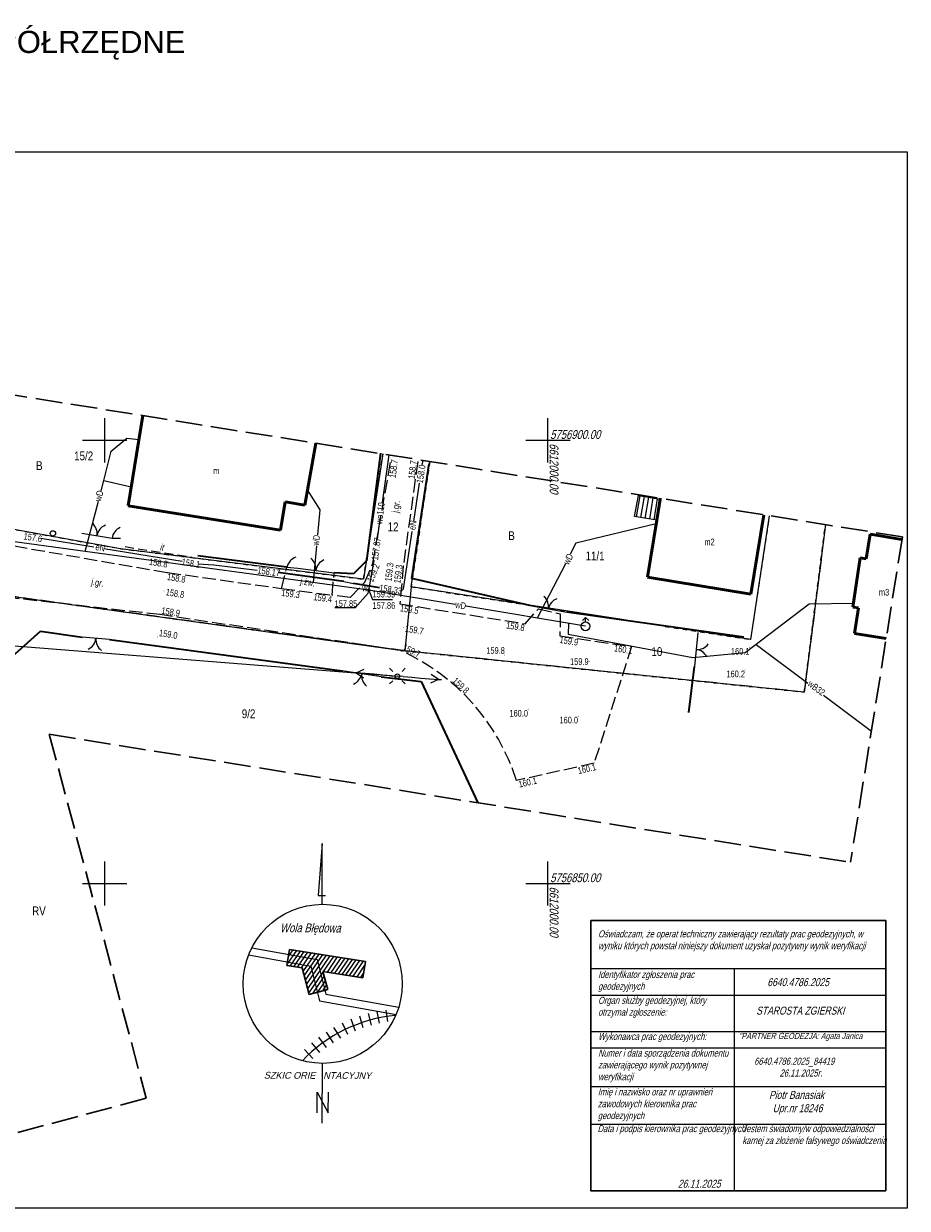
# Model space of a CAD drawing. Header units: metres. Extents: x 6611827 to 6612329, y 5756813 to 5756947.
# Tile 2 of 4: x 6611941 to 6612041, y 5756813 to 5756947. Entities that reach past the tile are written whole.
import ezdxf
from ezdxf.enums import TextEntityAlignment as Align

# ---------------------------------------------------------------- set-up
doc = ezdxf.new("R2010")
doc.units = ezdxf.units.M
for name, pattern in [('1', [0]), ('1.5_0.5', [2, 1.5, -0.5]), ('2 1', [3, 2, -1]), ('219-500', [0]), ('egkk-500', [2, 1.5, -0.5]), ('egug-500', [1, 0.5, -0.5]), ('pe04-500', [0]), ('PRZER3-1', [4, 3, -1])]:
    doc.linetypes.add(name, pattern=pattern)
for name, color, linetype in [('203-punkt graniczny', 7, 'Continuous'), ('209-oznaczenie konturu klasyfikacyjnego', 7, 'Continuous'), ('210-oznaczenie konturu użytku gruntowego', 7, 'Continuous'), ('211-numer działki ewidencyjnej', 7, 'Continuous'), ('217-kontur klasyfikacyjny', 7, 'Continuous'), ('218-kontur użytku gruntowego', 7, 'Continuous'), ('219-działka ewidencyjna', 7, 'Continuous'), ('312-budynek ewidencyjny', 7, 'Continuous'), ('312-oznaczenie budynku ewidencyjnego-Atr117', 7, 'Continuous'), ('352-schody', 7, 'Continuous'), ('905-Brama w ogrodzeniu', 7, 'Continuous'), ('J jezdnia (powierzchnia)', 7, '1.5_0.5'), ('J ZAKRES OPRACOWANIA', 7, 'Continuous'), ('jezdnia (powierzchnia)-Atr17', 7, 'Continuous'), ('KTOK - Brama', 7, 'Continuous'), ('KTOK - Furtka', 7, 'Continuous'), ('latarnia na słupie lub maszcie (punkt)', 7, 'Continuous'), ('OTZI - Inny obiekt zagospodarowania terenu', 7, 'Continuous'), ('przewód elektroenergetyczny (linia)', 7, 'Continuous'), ('przewód elektroenergetyczny (linia)-Atr1', 7, 'Continuous'), ('przewód elektroenergetyczny niskiego napięcia (linia)', 7, 'Continuous'), ('przewód elektroenergetyczny niskiego napięcia (linia) - symbol', 7, 'Continuous'), ('przewód wodociągowy (linia)', 7, 'Continuous'), ('przewód wodociągowy (linia)-Atr1', 7, 'Continuous'), ('punkt o określonej wysokości (sieć elektroenergetyczna)', 7, 'Continuous'), ('punkt o określonej wysokości (sieć elektroenergetyczna)-Atr3', 7, 'Continuous'), ('punkt o określonej wysokości (sieć wodociągowa)', 7, 'Continuous'), ('punkt o określonej wysokości (sieć wodociągowa)-Atr2', 7, 'Continuous'), ('punkt o określonej wysokości (sieć wodociągowa)-Atr3', 7, 'Continuous'), ('punkt wysokościowy sztuczny', 7, 'Continuous'), ('punkt wysokościowy sztuczny-Atr2', 7, 'Continuous'), ('rura ochronna - przewód elektroenergetyczny (linia)', 7, 'Continuous'), ('słup łączony (linia) - symbol', 7, 'Continuous'), ('zasuwa - siec wodociągowa (punkt)', 7, 'Continuous'), ('zasuwa - siec wodociągowa (punkt)-Atr17', 7, 'Continuous')]:
    doc.layers.add(name, color=color, linetype=linetype)
doc.layers.add('GSLOGS', color=7, linetype='KTOK05', lineweight=35)
doc.layers.add('Podzial_sekcyjny_krzyze', color=7, linetype='1', lineweight=18)
doc.layers.add('J ZAKRES WYDRUKU', color=2, linetype='Continuous', plot=False)
doc.styles.add('GEO-INFO', font='GEO-INFO.SHX', dxfattribs={"width": 0.8, "oblique": 15.000035})
doc.styles.add('GEOS_050', font='GEOS_050', dxfattribs={"oblique": 15, "height": 2.5})
doc.styles.get("Standard").update_dxf_attribs({"font": 'arial.ttf'})
doc.linetypes.add('KTOK05', pattern='A,3.75,[30,msgB.shx,S=0.64,R=0,X=0,Y=0],3.75', length=7.5)

# ---------------------------------------------------------------- blocks, each defined once
blk = doc.blocks.new('203')
at = {"linetype": 'Continuous', "lineweight": 0}
h = blk.add_hatch(color=0, dxfattribs=at)
edge = h.paths.add_edge_path()
edge.add_arc((0, 0), 0.045, 0, 360)
blk = doc.blocks.new('PW01')
at = {"linetype": 'Continuous', "lineweight": 13}
h = blk.add_hatch(color=0, dxfattribs=at)
edge = h.paths.add_edge_path()
edge.add_arc((0, 0), 0.045, 0, 360)
blk = doc.blocks.new('US25')
at = {"linetype": 'Continuous', "lineweight": 0}
h = blk.add_hatch(color=0, dxfattribs=at)
edge = h.paths.add_edge_path()
edge.add_arc((0, 0), 0.2, 0, 360)
blk = doc.blocks.new('905')
at = {"color": 0, "linetype": 'Continuous', "lineweight": 0}
for centre, start, end in [((-1.5, 0), 0, 60), ((1.5, 0), 120, 180)]:
    blk.add_arc(centre, 1.5, start, end, dxfattribs=at)
blk = doc.blocks.new('PW02')
at = {"linetype": 'Continuous', "lineweight": 13}
h = blk.add_hatch(color=0, dxfattribs=at)
edge = h.paths.add_edge_path()
edge.add_arc((0, 0), 0.045, 0, 360)
blk = doc.blocks.new('ktok04l')
at = {"color": 0, "linetype": 'Continuous', "lineweight": 18}
blk.add_arc((0, 3), 3, 210, 270, dxfattribs=at)
blk = doc.blocks.new('SM011')
at = {"color": 0, "linetype": 'Continuous', "lineweight": 13}
for p, q in [((-0.53, 0.531), (-0.883, 0.884)), ((0.531, 0.531), (0.884, 0.884)), ((-0.53, -0.53), (-0.883, -0.883)), ((0.531, -0.53), (0.884, -0.883))]:
    blk.add_line(p, q, dxfattribs=at)
blk = doc.blocks.new('SM05')
at = {"color": 0, "linetype": 'Continuous', "lineweight": 13}
blk.add_circle((0, 0), 0.25, dxfattribs=at)
blk = doc.blocks.new('PE04')
at = {"color": 0, "linetype": 'Continuous', "lineweight": 13}
for p, q in [((0.65, 0), (0, 0)), ((0.65, 0), (1.65, 0)), ((1.65, 0), (2.65, 0)), ((2.65, 0), (3.65, 0)), ((3.65, 0), (4.65, 0)), ((4.65, 0), (3.784, 0.5)), ((4.65, 0), (3.784, -0.5)), ((4.65, 0), (5, 0))]:
    blk.add_line(p, q, dxfattribs=at)
blk = doc.blocks.new('A$C08452310')
at = {"color": 7, "lineweight": 18}
for p, q in [((8.92, 31.55), (8.47, 25.68)), ((8.92, 25.68), (8.92, 31.55)), ((8.92, 24.65), (8.92, 31.55)), ((8.47, 25.68), (8.92, 25.68)), ((8.47, 25.68), (9.27, 25.68)), ((4.96, 17.88), (6.05, 19.46)), ((5.1, 18.77), (5.63, 19.53)), ((5.31, 17.7), (6.46, 19.4)), ((5.72, 17.63), (6.88, 19.33)), ((6.14, 17.57), (7.3, 19.26)), ((6.56, 17.5), (7.72, 19.2)), ((6.76, 17.1), (8.14, 19.13)), ((6.89, 16.61), (8.56, 19.06)), ((7.02, 16.13), (8.98, 19)), ((7.15, 15.64), (9.39, 18.93)), ((7.28, 15.15), (9.81, 18.86)), ((9.07, 17.1), (10.23, 18.8)), ((9.49, 17.03), (10.65, 18.73)), ((9.91, 16.97), (11.07, 18.66)), ((10.33, 16.9), (11.49, 18.6)), ((10.75, 16.83), (11.91, 18.53)), ((11.17, 16.76), (12.32, 18.46)), ((11.58, 16.7), (12.74, 18.39)), ((12, 16.63), (13.16, 18.33)), ((12.42, 16.56), (13.58, 18.26)), ((12.84, 16.5), (13.72, 17.79)), ((7.41, 14.66), (9.01, 17.01)), ((7.84, 14.61), (9.14, 16.52)), ((13.26, 16.43), (13.58, 16.91)), ((8.4, 14.76), (9.27, 16.03)), ((8.97, 14.91), (9.4, 15.54)), ((8.92, 0), (8.94, 6.73))]:
    blk.add_line(p, q, dxfattribs=at)
at = {"color": 7, "linetype": 'Continuous'}
for p, q in [((0.61, 18.96), (7.64, 17.69)), ((0.97, 19.77), (8.34, 18.44)), ((7.64, 17.69), (8.62, 13.8)), ((8.34, 18.44), (9.31, 14.55)), ((8.62, 13.8), (17.25, 12.24)), ((9.31, 14.55), (17.54, 13.06))]:
    blk.add_line(p, q, dxfattribs=at)
at = {"color": 7}
for p, q in [((13.55, 10.72), (13.16, 12.05)), ((14.47, 11.02), (14.13, 12.34)), ((15.39, 11.26), (15.13, 12.57)), ((16.33, 11.45), (16.13, 12.73)), ((11.01, 9.56), (10.24, 10.77)), ((11.82, 9.99), (11.2, 11.27)), ((12.67, 10.37), (12.18, 11.7)), ((9.4, 8.53), (8.53, 9.68)), ((10.18, 9.06), (9.38, 10.26)), ((7.85, 7.26), (6.9, 8.31)), ((8.65, 7.95), (7.73, 9.05))]:
    blk.add_line(p, q, dxfattribs=at)
at = {"color": 7, "lineweight": 18}
blk.add_lwpolyline([(8.33, 1.16), (8.34, 3.48), (9.6, 1.14), (9.61, 3.47)], dxfattribs=at)
blk.add_circle((8.97, 15.7), 8.97, dxfattribs=at)
at = {"color": 7}
blk.add_arc((18.67, -4.33), 16.52, 95.1118, 136.5478, dxfattribs=at)
at = {"layer": 'J ZAKRES OPRACOWANIA', "color": 7, "linetype": 'Continuous', "lineweight": 30}
for p, q in [((4.94, 17.76), (5.24, 19.59)), ((13.79, 18.23), (5.24, 19.59)), ((6.65, 17.49), (4.94, 17.76)), ((6.65, 17.49), (7.45, 14.51)), ((13.79, 18.23), (13.5, 16.39)), ((8.98, 17.11), (9.53, 15.06)), ((8.98, 17.11), (13.5, 16.39)), ((9.53, 15.06), (7.45, 14.51))]:
    blk.add_line(p, q, dxfattribs=at)
at = {"color": 7, "linetype": 'Continuous', "lineweight": 18, "style": 'GEO-INFO', "oblique": 15, "width": 0.8}
blk.add_text('Wola Błędowa', height=1, rotation=359.6215, dxfattribs=at).set_placement((4.16, 21.53))
at = {"color": 7, "lineweight": 18, "style": 'GEOS_050', "oblique": 15}
for s, p in [('SZKIC ORIE', (2.33, 5.01)), ('NTACYJNY', (9.02, 4.98))]:
    blk.add_text(s, height=0.766, rotation=359.7192, dxfattribs=at).set_placement(p)

msp = doc.modelspace()

# ---------------------------------------------------------------- linework, layer by layer
at = {"color": 5, "linetype": 'ByBlock', "lineweight": 18}
for p, q in [((6612004.23, 5756880.02), (6612003.88, 5756879.66)), ((6612004.23, 5756880.02), (6612004.59, 5756879.66)), ((6612004.23, 5756879.52), (6612004.23, 5756880.02))]:
    msp.add_line(p, q, dxfattribs=at)
at = {"color": 5, "linetype": 'ByBlock'}
for p, q in [((6612004.83, 5756840.4), (6612038.1, 5756840.4)), ((6612020.99, 5756840.4), (6612020.99, 5756815.33)), ((6612004.83, 5756837.4), (6612038.1, 5756837.4)), ((6612004.83, 5756833.32), (6612038.1, 5756833.32)), ((6612004.83, 5756831.45), (6612038.1, 5756831.45)), ((6612004.8, 5756827.08), (6612038.07, 5756827.08)), ((6612004.77, 5756822.84), (6612038.04, 5756822.84))]:
    msp.add_line(p, q, dxfattribs=at)
at = {"color": 5, "linetype": 'ByBlock', "lineweight": 30}
msp.add_lwpolyline([(6612004.83, 5756845.83), (6612038.1, 5756845.83), (6612038.1, 5756815.33), (6612004.83, 5756815.33)], close=True, dxfattribs=at)
msp.add_circle((6611944.16, 5756889.49), 0.3)
at = {"color": 5, "linetype": 'ByBlock', "lineweight": 18}
msp.add_ellipse((6612004.23, 5756879.02), major_axis=(0.354, 0.354), ratio=1, start_param=0.785398, end_param=7.068583, dxfattribs=at)
at = {"layer": '217-kontur klasyfikacyjny', "color": 92, "linetype": 'egkk-500', "lineweight": 18}
msp.add_lwpolyline([(6612031.3, 5756890.49), (6612028.91, 5756871.59)], dxfattribs=at)
at = {"layer": '217-kontur klasyfikacyjny', "color": 92, "linetype": 'egkk-500', "lineweight": 18, "flags": 128}
for points in [[(6611983.86, 5756876.25), (6611919.12, 5756885.22)], [(6612028.91, 5756871.59), (6611983.86, 5756876.25)]]:
    msp.add_lwpolyline(points, dxfattribs=at)
at = {"layer": '218-kontur użytku gruntowego', "color": 3, "linetype": 'egug-500', "lineweight": 18}
for points in [[(6611979.19, 5756884.33), (6611981.37, 5756898.46)], [(6611986.66, 5756897.62), (6611984.57, 5756883.46)], [(6612022.88, 5756877.51), (6612025, 5756891.49)], [(6612028.91, 5756871.59), (6612031.3, 5756890.49)]]:
    msp.add_lwpolyline(points, dxfattribs=at)
at = {"layer": '218-kontur użytku gruntowego', "color": 3, "linetype": 'egug-500', "lineweight": 18, "flags": 128}
for points in [[(6611933.12, 5756891.14), (6611951.76, 5756887.77)], [(6611951.76, 5756887.77), (6611979.19, 5756884.33)], [(6611919.12, 5756885.22), (6611983.86, 5756876.25)], [(6611984.57, 5756883.46), (6612022.88, 5756877.51)], [(6611983.86, 5756876.25), (6612028.91, 5756871.59)]]:
    msp.add_lwpolyline(points, dxfattribs=at)
at = {"layer": '219-działka ewidencyjna', "color": 7, "linetype": '219-500', "lineweight": 18}
for points in [[(6611981.37, 5756898.46), (6611979.19, 5756884.33)], [(6611984.57, 5756883.46), (6611986.66, 5756897.62)], [(6612022.88, 5756877.51), (6612025, 5756891.49)], [(6612031.3, 5756890.49), (6612028.91, 5756871.59)]]:
    msp.add_lwpolyline(points, dxfattribs=at)
at = {"layer": '219-działka ewidencyjna', "color": 7, "linetype": '219-500', "lineweight": 18, "flags": 128}
for points in [[(6611951.76, 5756887.77), (6611933.12, 5756891.14)], [(6611979.19, 5756884.33), (6611951.76, 5756887.77)], [(6611919.12, 5756885.22), (6611983.86, 5756876.25)], [(6611984.57, 5756883.46), (6611983.86, 5756876.25)], [(6612022.88, 5756877.51), (6611984.57, 5756883.46)], [(6612028.91, 5756871.59), (6611983.86, 5756876.25)]]:
    msp.add_lwpolyline(points, dxfattribs=at)
at = {"layer": '312-budynek ewidencyjny', "color": 7, "linetype": 'Continuous', "lineweight": 50}
for points in [[(6611954.29, 5756902.79), (6611952.63, 5756892.6)], [(6611972.57, 5756892.68), (6611973.81, 5756899.67)], [(6612012.68, 5756893.46), (6612012.66, 5756893.36)], [(6612022.88, 5756882.63), (6612024.34, 5756891.6)], [(6612039.93, 5756888.81), (6612036.33, 5756889.39)], [(6612034.56, 5756878.19), (6612038.14, 5756877.62)]]:
    msp.add_lwpolyline(points, dxfattribs=at)
at = {"layer": '312-budynek ewidencyjny', "color": 7, "linetype": 'Continuous', "lineweight": 50, "flags": 128}
for points in [[(6611952.63, 5756892.6), (6611969.83, 5756889.85)], [(6611969.83, 5756889.85), (6611970.37, 5756893.05)], [(6611970.37, 5756893.05), (6611972.57, 5756892.68)], [(6612012.66, 5756893.36), (6612012.27, 5756890.97)], [(6612012.27, 5756890.97), (6612011.21, 5756884.57)], [(6612036.33, 5756889.39), (6612035.89, 5756886.61)], [(6612035.21, 5756886.72), (6612034.38, 5756881.18)], [(6612035.89, 5756886.61), (6612035.21, 5756886.72)], [(6612011.21, 5756884.57), (6612022.88, 5756882.63)], [(6612034.38, 5756881.18), (6612035.02, 5756881.08)], [(6612035.02, 5756881.08), (6612034.56, 5756878.19)]]:
    msp.add_lwpolyline(points, dxfattribs=at)
at = {"layer": '352-schody', "color": 7, "linetype": 'Continuous', "lineweight": 18, "flags": 128}
msp.add_lwpolyline([(6612009.75, 5756891.39), (6612010.21, 5756893.76), (6612012.66, 5756893.36), (6612012.27, 5756890.97)], close=True, dxfattribs=at)
msp.add_lwpolyline([(6612009.75, 5756891.39), (6612010.21, 5756893.76), (6612012.66, 5756893.36), (6612012.27, 5756890.97)], close=True, dxfattribs=at)
for points in [[(6612010, 5756891.35), (6612010.39, 5756893.73)], [(6612010.49, 5756891.27), (6612010.88, 5756893.65)], [(6612010.98, 5756891.18), (6612011.38, 5756893.57)], [(6612011.48, 5756891.1), (6612011.87, 5756893.49)], [(6612011.97, 5756891.02), (6612012.36, 5756893.41)]]:
    msp.add_lwpolyline(points, dxfattribs=at)
at = {"layer": 'GSLOGS'}
for p, q in [((6611981.09, 5756898.54), (6611979.51, 5756886.39)), ((6611984.65, 5756884.39), (6611986.6, 5756897.35)), ((6611970.56, 5756885.69), (6611960.49, 5756886.98)), ((6611979.51, 5756886.39), (6611978.08, 5756884.92)), ((6611978.08, 5756884.92), (6611975.87, 5756885.04)), ((6611997.97, 5756881.35), (6611984.65, 5756884.39)), ((6612022.1, 5756877.78), (6612002.13, 5756880.61)), ((6611929.49, 5756866.69), (6611942.77, 5756878.48)), ((6611942.77, 5756878.48), (6611947.44, 5756877.8)), ((6611950.55, 5756877.51), (6611976.8, 5756874)), ((6612015.9, 5756869.28), (6612016.51, 5756874.47)), ((6611981.18, 5756873.33), (6611985.71, 5756872.77)), ((6611985.71, 5756872.77), (6611992.1, 5756859.1))]:
    msp.add_line(p, q, dxfattribs=at)
at = {"layer": 'J jezdnia (powierzchnia)'}
for p, q in [((6611980.25, 5756886.15), (6611982.29, 5756897.87)), ((6611985.3, 5756897.59), (6611983.68, 5756885.85)), ((6611933.87, 5756889.1), (6611957.08, 5756885.08)), ((6611969.94, 5756883.28), (6611970.56, 5756885.69)), ((6611979.35, 5756884), (6611980.25, 5756886.15)), ((6611983.68, 5756885.85), (6611983.29, 5756881.55)), ((6611957.08, 5756885.08), (6611969.94, 5756883.28)), ((6611975.66, 5756882.53), (6611975.87, 5756885.04)), ((6611956.24, 5756880.33), (6611923.97, 5756883.95)), ((6611969.94, 5756883.28), (6611975.66, 5756882.53)), ((6611977.7, 5756882.27), (6611979.35, 5756884)), ((6611977.7, 5756882.27), (6611975.66, 5756882.53)), ((6611983.37, 5756876.29), (6611956.24, 5756880.33)), ((6611983.29, 5756881.55), (6611997.42, 5756879.3)), ((6611997.42, 5756879.3), (6611998.92, 5756881)), ((6611998.92, 5756881), (6612001.39, 5756880.42)), ((6612001.39, 5756880.42), (6612001.34, 5756877.94)), ((6612001.34, 5756877.94), (6612009.43, 5756876.73)), ((6612009.43, 5756876.73), (6612005.2, 5756863.56)), ((6612005.2, 5756863.56), (6611996.45, 5756861.62))]:
    msp.add_line(p, q, dxfattribs=at)
msp.add_arc((6611973.54, 5756854.36), 24.03, 17.5972, 65.8689, dxfattribs=at)
at = {"layer": 'J ZAKRES OPRACOWANIA', "color": 7, "linetype": 'PRZER3-1', "lineweight": 30}
for p, q in [((6612039.98, 5756889.1), (6611868.83, 5756916.43)), ((6612039.98, 5756889.1), (6612034.12, 5756852.39)), ((6611943.74, 5756866.83), (6611954.68, 5756825.77)), ((6611943.74, 5756866.83), (6612034.12, 5756852.39)), ((6611954.68, 5756825.77), (6611913.04, 5756814.68))]:
    msp.add_line(p, q, dxfattribs=at)
at = {"layer": 'J ZAKRES WYDRUKU'}
msp.add_lwpolyline([(6611835.69, 5756932.55), (6612040.53, 5756932.55), (6612040.53, 5756813.36), (6611835.69, 5756813.36)], close=True, dxfattribs=at)
at = {"layer": 'KTOK - Brama', "linetype": 'Continuous', "lineweight": 18, "flags": 128}
for points in [[(6611947.41, 5756889.53), (6611950.83, 5756888.96)], [(6611971.77, 5756885.57), (6611975.87, 5756885.04)], [(6611997.97, 5756881.35), (6612002.13, 5756880.61)], [(6611950.55, 5756877.51), (6611947.44, 5756877.8)], [(6612016.89, 5756878.33), (6612016.51, 5756874.47)], [(6611981.18, 5756873.33), (6611976.8, 5756874)]]:
    msp.add_lwpolyline(points, dxfattribs=at)
at = {"layer": 'KTOK - Furtka', "color": 7, "linetype": 'Continuous', "lineweight": 18, "flags": 128}
for points in [[(6611950.83, 5756888.96), (6611951.77, 5756888.94)], [(6611970.56, 5756885.69), (6611971.77, 5756885.57)]]:
    msp.add_lwpolyline(points, dxfattribs=at)
at = {"layer": 'OTZI - Inny obiekt zagospodarowania terenu', "linetype": '2 1', "lineweight": 18, "ltscale": 0.5}
msp.add_line((6611952.29, 5756888), (6611959.77, 5756886.84), dxfattribs=at)
at = {"layer": 'Podzial_sekcyjny_krzyze'}
for p, q in [((6611950, 5756897.5), (6611950, 5756902.5)), ((6612000, 5756897.5), (6612000, 5756902.5)), ((6611947.5, 5756900), (6611952.5, 5756900)), ((6611997.5, 5756900), (6612002.5, 5756900)), ((6611950, 5756847.5), (6611950, 5756852.5)), ((6612000, 5756847.5), (6612000, 5756852.5)), ((6611947.5, 5756850), (6611952.5, 5756850)), ((6611997.5, 5756850), (6612002.5, 5756850))]:
    msp.add_line(p, q, dxfattribs=at)
at = {"layer": 'przewód elektroenergetyczny (linia)', "color": 1, "linetype": 'Continuous', "lineweight": 18}
for p, q in [((6611985.82, 5756897.2), (6611985.91, 5756897.74)), ((6611984.85, 5756890.83), (6611985.51, 5756895.16)), ((6611983.69, 5756883.23), (6611984.68, 5756889.71)), ((6611942.79, 5756888.95), (6611948.77, 5756887.97)), ((6611949.9, 5756887.79), (6611958.73, 5756886.36)), ((6611960.55, 5756886.06), (6611962.3, 5756885.94)), ((6611962.3, 5756885.94), (6611967.21, 5756885.36)), ((6611969.58, 5756885.08), (6611976.97, 5756884.05)), ((6611976.97, 5756884.05), (6611978.07, 5756883.83)), ((6611978.07, 5756883.83), (6611981, 5756883.37)), ((6611983.43, 5756882.98), (6611983.69, 5756883.23))]:
    msp.add_line(p, q, dxfattribs=at)
at = {"layer": 'przewód elektroenergetyczny niskiego napięcia (linia)', "color": 1, "linetype": 'pe04-500', "lineweight": 18}
msp.add_lwpolyline([(6611908.46, 5756879.3), (6611983.01, 5756873.39)], dxfattribs=at)
at = {"layer": 'przewód wodociągowy (linia)', "color": 5, "lineweight": 18}
for p, q in [((6611950.74, 5756898.76), (6611952.5, 5756900.23)), ((6611952.5, 5756900.23), (6611953.85, 5756900.08)), ((6611949.9, 5756895.48), (6611950.74, 5756898.76)), ((6611949.6, 5756894.31), (6611949.9, 5756895.48)), ((6611949.9, 5756895.48), (6611952.98, 5756894.75)), ((6611974.3, 5756892.14), (6611972.88, 5756894.4)), ((6611947.8, 5756887.44), (6611949.29, 5756893.12)), ((6611974.04, 5756889.33, 43.95), (6611974.3, 5756892.14)), ((6611947.8, 5756887.44), (6611928.57, 5756890.08)), ((6612012.2, 5756890.57), (6612003.16, 5756888.41, 321.01)), ((6612003.16, 5756888.41, 321.01), (6612002.52, 5756887.17, 297.6)), ((6611979.78, 5756883.1, 159.39), (6611947.8, 5756887.44)), ((6611973.54, 5756883.95, 128.27), (6611973.92, 5756888.1, 63.17)), ((6612001.96, 5756886.08, 276.86), (6611998.79, 5756879.92, 160.41)), ((6612022.25, 5756876.05), (6612029.46, 5756881.56)), ((6612029.46, 5756881.56), (6612034.45, 5756881.62)), ((6612002.32, 5756879.34, 160.6), (6612002.26, 5756878.13)), ((6612002.26, 5756878.13), (6612016.34, 5756875.48)), ((6612023.47, 5756876.98), (6612029.31, 5756872.59)), ((6612016.34, 5756875.48), (6612022.25, 5756876.05)), ((6612031.07, 5756871.26), (6612036.48, 5756867.18))]:
    msp.add_line(p, q, dxfattribs=at)
at = {"layer": 'przewód wodociągowy (linia)', "color": 5, "linetype": 'Continuous', "lineweight": 18}
for p, q in [((6611981.33, 5756892.97), (6611982.1, 5756898.34)), ((6611980.76, 5756888.89), (6611980.99, 5756890.54)), ((6611979.81, 5756883.07), (6611980.41, 5756886.45)), ((6611979.71, 5756882.75), (6611979.81, 5756883.07)), ((6611989.54, 5756881.47, 159.91), (6611979.78, 5756883.1, 159.39)), ((6612004.23, 5756879.02, 160.7), (6611990.75, 5756881.27, 159.98))]:
    msp.add_line(p, q, dxfattribs=at)
at = {"layer": 'punkt o określonej wysokości (sieć wodociągowa)-Atr2', "color": 5}
for p, q in [((6611979.71, 5756882.75), (6611978.24, 5756881.11)), ((6611978.24, 5756881.11), (6611975.95, 5756881.11))]:
    msp.add_line(p, q, dxfattribs=at)
at = {"layer": 'punkt o określonej wysokości (sieć wodociągowa)-Atr2', "color": 5, "flags": 128}
msp.add_lwpolyline([(6611979.79, 5756883.1), (6611980.21, 5756882.03), (6611982.47, 5756882.03)], dxfattribs=at)
at = {"layer": 'rura ochronna - przewód elektroenergetyczny (linia)', "color": 1, "linetype": 'Continuous', "lineweight": 35, "flags": 128}
for points in [[(6611976.97, 5756884.05), (6611969.58, 5756885.08)], [(6611981, 5756883.37), (6611978.07, 5756883.83)]]:
    msp.add_lwpolyline(points, dxfattribs=at)

# ---------------------------------------------------------------- block references
msp.add_blockref('A$C08452310', (6611965.62, 5756822.98))
at = {"layer": '203-punkt graniczny', "color": 7, "linetype": 'Continuous', "lineweight": 18}
for p in [(6611951.76, 5756887.77), (6611979.19, 5756884.33), (6611984.57, 5756883.46), (6611983.86, 5756876.25), (6612022.88, 5756877.51), (6612028.91, 5756871.59)]:
    msp.add_blockref('203', p, dxfattribs=at)
at = {"layer": '905-Brama w ogrodzeniu', "color": 7, "linetype": 'Continuous', "lineweight": 35}
for p, rotation in [((6611949.12, 5756889.25), 350.6031726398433), ((6611973.82, 5756885.3), 352.7779797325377), ((6612000.05, 5756880.98), 349.9425886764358), ((6611949, 5756877.66), 174.7642758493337), ((6612016.7, 5756876.4), 264.4340115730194), ((6611978.99, 5756873.67), 171.3446291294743)]:
    msp.add_blockref('905', p, dxfattribs=dict(at, rotation=rotation))
at = {"layer": 'KTOK - Furtka', "color": 7, "linetype": 'Continuous', "lineweight": 18, "xscale": 0.4999999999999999, "yscale": 0.4999999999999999, "zscale": 0.4999999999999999}
for p, rotation in [((6611950.83, 5756888.96), 262.7793419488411), ((6611970.56, 5756885.69), 258.2021230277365)]:
    msp.add_blockref('ktok04l', p, dxfattribs=dict(at, rotation=rotation))
at = {"layer": 'latarnia na słupie lub maszcie (punkt)', "color": 7, "linetype": 'Continuous', "lineweight": 18}
msp.add_blockref('SM011', (6611983.01, 5756873.39), dxfattribs=at)
at = {"layer": 'przewód elektroenergetyczny niskiego napięcia (linia) - symbol', "color": 1, "linetype": 'Continuous', "lineweight": 18}
for rotation in [175.4713799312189, 355.4713799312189]:
    msp.add_blockref('PE04', (6611983.01, 5756873.39), dxfattribs=dict(at, rotation=rotation))
at = {"layer": 'punkt o określonej wysokości (sieć elektroenergetyczna)', "color": 1, "linetype": 'Continuous', "lineweight": 13}
for p in [(6611985.82, 5756897.2), (6611960.55, 5756886.06), (6611969.58, 5756885.08), (6611983.43, 5756882.98)]:
    msp.add_blockref('PW01', p, dxfattribs=at)
at = {"layer": 'punkt o określonej wysokości (sieć wodociągowa)', "color": 5, "linetype": 'Continuous', "lineweight": 13}
for p in [(6611980.41, 5756886.45), (6611979.79, 5756883.1), (6611979.71, 5756882.75)]:
    msp.add_blockref('PW01', p, dxfattribs=at)
at = {"layer": 'punkt wysokościowy sztuczny', "color": 7, "linetype": 'Continuous', "lineweight": 13}
for p in [(6611982.29, 5756897.87, -159.26), (6611985.3, 5756897.59, -159.26), (6611957.13, 5756886.3), (6611980.25, 5756886.15), (6611982.24, 5756886.23), (6611983.68, 5756885.85), (6611957.08, 5756885.08), (6611956.7, 5756883), (6611969.94, 5756883.28), (6611975.66, 5756882.53), (6611956.24, 5756880.33), (6611983.29, 5756881.55, -158.84), (6611997.42, 5756879.3, -158.84), (6611955.97, 5756877.81), (6611983.69, 5756878.88, -158.84), (6612001.34, 5756877.94, -158.84), (6611983.37, 5756876.29), (6612009.43, 5756876.73, -158.84), (6612022.75, 5756876.64, -478.73), (6611995.12, 5756875.79, -158.84), (6612004.7, 5756875.08, -158.84), (6612022.24, 5756874.09, -478.73), (6611989, 5756872.76), (6611997.76, 5756869.67, -318.74), (6612003.41, 5756868.88, -318.74), (6612005.2, 5756863.56, -478.73), (6611996.45, 5756861.62, -478.73)]:
    msp.add_blockref('PW02', p, dxfattribs=at)
at = {"layer": 'słup łączony (linia) - symbol', "color": 7, "linetype": 'Continuous', "lineweight": 18}
msp.add_blockref('SM05', (6611983.01, 5756873.39), dxfattribs=at)
at = {"layer": 'zasuwa - siec wodociągowa (punkt)', "color": 7, "linetype": 'Continuous', "lineweight": 13}
msp.add_blockref('US25', (6611979.79, 5756883.1), dxfattribs=at)

# ---------------------------------------------------------------- texts
at = {"insert": (6611912.15, 5756946.19), "char_height": 2.5, "attachment_point": 1}
msp.add_mtext_dynamic_manual_height_columns('WŁAŚCIWE WSPÓŁRZĘDNE', width=57.047, gutter_width=12.5, heights=[0], dxfattribs=at)
at = {"linetype": 'Continuous', "lineweight": 18, "ltscale": 0.5, "char_height": 1, "attachment_point": 1, "style": 'GEO-INFO'}
for s, insert, rotation in [('5756900.00', (6612000.25, 5756901.15), 360), ('6612000.00', (6612001.19, 5756899.66), 270), ('5756850.00', (6612000.25, 5756851.15), 360), ('6612000.00', (6612001.19, 5756849.66), 270)]:
    msp.add_mtext_dynamic_manual_height_columns(s, width=23.6165, gutter_width=3.75, heights=[0], dxfattribs=dict(at, insert=insert, rotation=rotation))
at = {"color": 5, "linetype": 'ByBlock', "lineweight": 18, "attachment_point": 1, "style": 'GEO-INFO'}
for s, width, insert, char_height in [('Oświadczam, że operat techniczny zawierający rezultaty prac geodezyjnych, w wyniku których powstał niniejszy dokument uzyskał pozytywny wynik weryfikacji', 32.466, (6612005.66, 5756844.72), 0.8), ('Identyfikator zgłoszenia prac geodezyjnych', 12.8891, (6612005.65, 5756840.14), 0.8), ('{\\Q15;6640.4786.2025 }', 12.8891, (6612024.74, 5756839.32), 0.9), ('Organ służby geodezyjnej, który otrzymał zgłoszenie:', 12.8891, (6612005.65, 5756837.22), 0.8), ('STAROSTA ZGIERSKI', 12.8891, (6612023.49, 5756836.11), 0.9), ('Wykonawca prac geodezyjnych:', 16.3325, (6612005.65, 5756833.15), 0.8), ('"PARTNER GEODEZJA: Agata Janica', 18.975, (6612021.52, 5756833.15), 0.7), ('Numer i data sporządzenia dokumentu zawierającego wynik pozytywnej weryfikacji', 15.3038, (6612005.65, 5756831.27), 0.8), ('\\pi-0.08391;6640.4786.2025_84419\\P\\pi2.79135;26.11.2025r.', 11.292, (6612023.34, 5756830.35), 0.8), ('Imię i nazwisko oraz nr uprawnień zawodowych kierownika prac geodezyjnych', 14.9427, (6612005.62, 5756826.89), 0.8), ('\\pi4.21158;Piotr Banasiak\\P\\pi4.61727;Upr.nr 18246', 16.3325, (6612020.73, 5756826.6), 0.9), ('Jestem świadomy/w odpowiedzialności karnej za złożenie fałsywego oświadczenia', 16.3325, (6612021.92, 5756822.75), 0.8), ('Data i podpis kierownika prac geodezyjnych', 16.3325, (6612005.59, 5756822.75), 0.8), ('\\pi5.23424;{\\Q15;26.11.2025}', 16.3325, (6612009.42, 5756816.58), 0.9)]:
    msp.add_mtext_dynamic_manual_height_columns(s, width=width, gutter_width=12.5, heights=[0], dxfattribs=dict(at, insert=insert, char_height=char_height))
at = {"layer": '209-oznaczenie konturu klasyfikacyjnego', "color": 92, "linetype": 'Continuous', "lineweight": 18, "width": 0.79}
msp.add_text('RV', height=1, dxfattribs=at).set_placement((6611942.58, 5756846.91), align=Align.MIDDLE_CENTER)
at = {"layer": '210-oznaczenie konturu użytku gruntowego', "color": 3, "linetype": 'Continuous', "lineweight": 18, "width": 0.79}
for p in [(6611942.25, 5756896.64), (6611995.52, 5756888.74)]:
    msp.add_text('B', height=1, dxfattribs=at).set_placement(p)
at = {"layer": '211-numer działki ewidencyjnej', "color": 7, "linetype": 'Continuous', "lineweight": 18, "width": 0.79}
for s, p in [('15/2', (6611946.55, 5756897.74)), ('12', (6611981.91, 5756889.73)), ('11/1', (6612004.24, 5756886.45)), ('10', (6612011.67, 5756875.66))]:
    msp.add_text(s, height=1, dxfattribs=at).set_placement(p)
msp.add_text('9/2', height=1, dxfattribs=at).set_placement((6611965.46, 5756869.65), align=Align.TOP_LEFT)
at = {"layer": '312-oznaczenie budynku ewidencyjnego-Atr117', "color": 7, "width": 0.667}
msp.add_text('m', height=0.75, dxfattribs=at).set_placement((6611962.22, 5756896.18))
for s, p in [('m2', (6612018.22, 5756888.53)), ('m3', (6612037.91, 5756882.86))]:
    msp.add_text(s, height=0.75, dxfattribs=at).set_placement(p, align=Align.MIDDLE_CENTER)
at = {"layer": 'jezdnia (powierzchnia)-Atr17', "color": 7, "width": 0.667}
for s, rotation, p in [('j.gr.', 80.7323, (6611982.86, 5756892.53)), ('j.gr.', 349.486, (6611949.2, 5756883.95)), ('j.żw.', 349.486, (6611972.91, 5756884))]:
    msp.add_text(s, height=0.75, rotation=rotation, dxfattribs=at).set_placement(p, align=Align.MIDDLE_CENTER)
at = {"layer": 'OTZI - Inny obiekt zagospodarowania terenu', "linetype": 'Continuous', "lineweight": 18, "ltscale": 0.5, "style": 'GEO-INFO', "oblique": 15, "width": 0.8}
msp.add_text('it', height=0.75, rotation=353.0314, dxfattribs=at).set_placement((6611956.41, 5756887.94), align=Align.MIDDLE_CENTER)
at = {"layer": 'przewód elektroenergetyczny (linia)-Atr1', "color": 1, "width": 0.667}
for rotation, p in [(80.855, (6611985.02, 5756889.84)), (350.764, (6611948.91, 5756887.62))]:
    msp.add_text('eN', height=0.75, rotation=rotation, dxfattribs=at).set_placement(p)
at = {"layer": 'przewód wodociągowy (linia)-Atr1', "color": 5, "width": 0.667}
for s, rotation, p in [('wD', 75, (6611949.35, 5756893.74)), ('wo110', 83, (6611981.07, 5756891.77)), ('wD', 85, (6611973.84, 5756888.73)), ('wD', 63, (6612002.28, 5756886.6)), ('wD', 351, (6611990.15, 5756881.38)), ('wB32', 323, (6612030.29, 5756872.05))]:
    msp.add_text(s, height=0.75, rotation=rotation, dxfattribs=at).set_placement(p, align=Align.MIDDLE_CENTER)
at = {"layer": 'punkt o określonej wysokości (sieć elektroenergetyczna)-Atr3', "color": 1, "width": 0.667}
for s, rotation, p in [('158.0', 81.331, (6611985.14, 5756895.22)), ('157.6', 350.764, (6611940.92, 5756889.56)), ('158.1', 350.764, (6611958.75, 5756886.67)), ('158.17', 352.065, (6611967.29, 5756885.73))]:
    msp.add_text(s, height=0.75, rotation=rotation, dxfattribs=at).set_placement(p, align=Align.TOP_LEFT)
msp.add_text('158.33', height=0.75, rotation=350.989, dxfattribs=at).set_placement((6611980.93, 5756883.01))
at = {"layer": 'punkt o określonej wysokości (sieć wodociągowa)-Atr2', "color": 5, "width": 0.667}
msp.add_text('157.87', height=0.75, rotation=82.735, dxfattribs=at).set_placement((6611980.83, 5756886.44))
for s, p in [('159.39', (6611980.21, 5756882.04)), ('157.85', (6611975.93, 5756880.98))]:
    msp.add_text(s, height=0.75, dxfattribs=at).set_placement(p, align=Align.BOTTOM_LEFT)
at = {"layer": 'punkt o określonej wysokości (sieć wodociągowa)-Atr3', "color": 5, "width": 0.667}
msp.add_text('157.86', height=0.75, dxfattribs=at).set_placement((6611980.21, 5756880.76), align=Align.BOTTOM_LEFT)
at = {"layer": 'punkt wysokościowy sztuczny-Atr2', "color": 7, "width": 0.667}
for s, rotation, p in [('158.7', 83.031, (6611982.83, 5756895.7, -159.26)), ('158.7', 83.031, (6611984.97, 5756895.6, -159.26)), ('158.8', 350.8051, (6611954.96, 5756885.96)), ('159.2', 68.018, (6611980.25, 5756883.93)), ('159.3', 83.031, (6611982.34, 5756884.04)), ('158.8', 350.8051, (6611956.99, 5756884.25)), ('159.3', 83.031, (6611983.35, 5756883.83)), ('158.8', 350.8051, (6611956.84, 5756882.53)), ('159.3', 352.4261, (6611969.88, 5756882.45)), ('159.4', 352.4261, (6611973.51, 5756881.97)), ('158.9', 350.8051, (6611956.35, 5756880.44)), ('159.5', 350.8051, (6611983.27, 5756880.72, -158.84)), ('159.7', 350.8051, (6611983.84, 5756878.41, -158.84)), ('159.8', 350.8051, (6611995.24, 5756878.79, -158.84)), ('159.0', 350.8051, (6611956.08, 5756877.92)), ('159.9', 350.8051, (6612001.27, 5756877.15, -158.84)), ('159.7', 334.1805, (6611983.51, 5756876.37)), ('160.1', 350.8051, (6612007.41, 5756876.2, -158.84)), ('159.8', 316.4862, (6611989.15, 5756872.79)), ('160.1', 13, (6612003.45, 5756862.34, -478.73)), ('160.1', 13, (6611996.77, 5756860.81, -478.73))]:
    msp.add_text(s, height=0.75, rotation=rotation, dxfattribs=at).set_placement(p)
for s, p in [('159.8', (6611993.04, 5756875.91, -158.84)), ('160.1', (6612020.64, 5756875.82, -478.73)), ('159.9', (6612002.49, 5756874.66, -158.84)), ('160.2', (6612020.13, 5756873.27, -478.73)), ('160.0', (6611995.65, 5756868.83, -318.74)), ('160.0', (6612001.3, 5756868.06, -318.74))]:
    msp.add_text(s, height=0.75, dxfattribs=at).set_placement(p)
at = {"layer": 'zasuwa - siec wodociągowa (punkt)-Atr17', "color": 7, "width": 0.667}
msp.add_text('w', height=0.75, dxfattribs=at).set_placement((6611979.04, 5756882.97))

doc.saveas('drawing.dxf')
